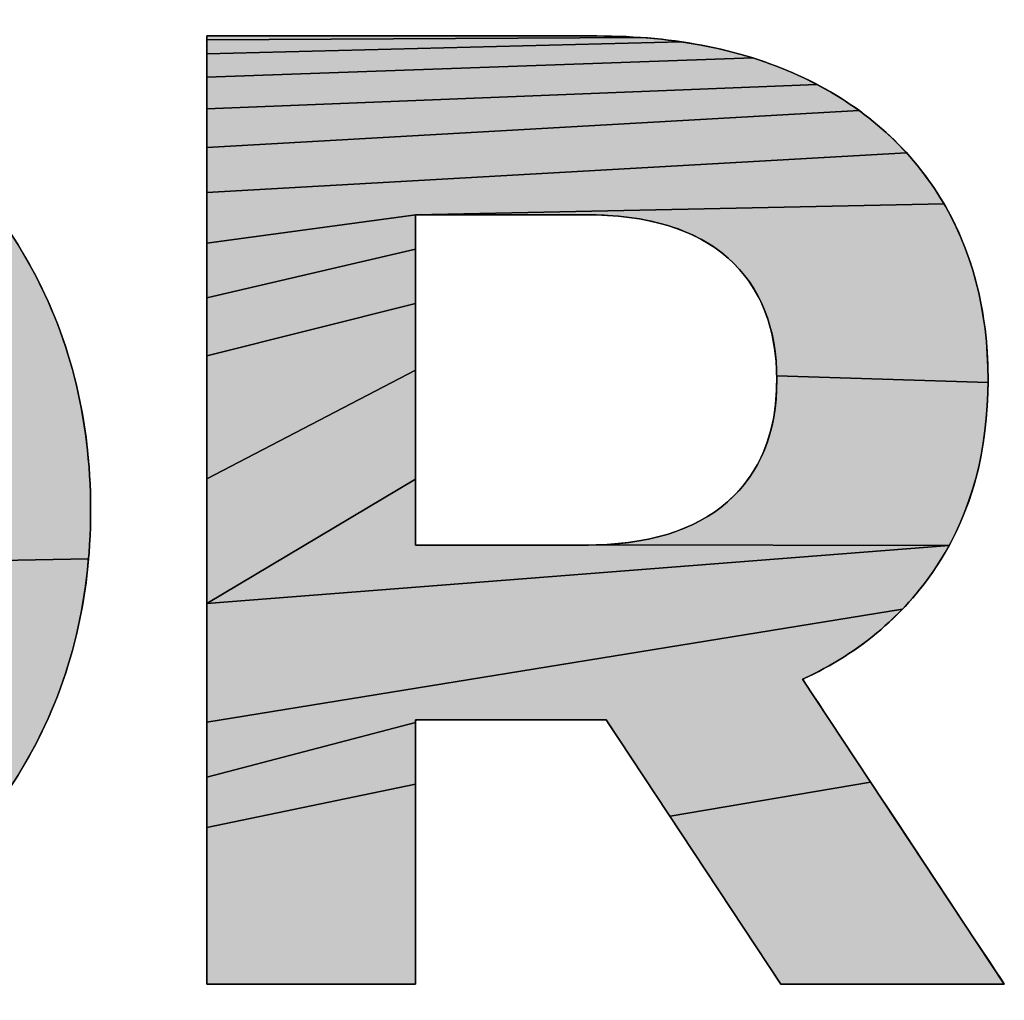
# Model space of a CAD drawing. Header units: millimetres. Extents: x 0 to 594, y 0 to 420.
# Tile 16 of 32: x 530.97 to 533.66, y 75.31 to 77.98. Entities that reach past the tile are written whole.
import ezdxf

# ---------------------------------------------------------------- set-up
doc = ezdxf.new("R2010")
doc.units = ezdxf.units.MM
doc.header["$LTSCALE"] = 32.67
doc.layers.add('00_TOPRB0400WD-FORMAT', color=7, linetype='CONTINUOUS')

# ---------------------------------------------------------------- blocks, each defined once
blk = doc.blocks.new('MXON2_BL1', base_point=(539.2174, 80.0821))
at = {"layer": '00_TOPRB0400WD-FORMAT', "linetype": 'Continuous'}
for points in [[(532.6127, 77.9367), (532.6676, 77.9337), (531.4812, 77.9273), (531.4812, 77.9361), (531.4814, 77.938), (531.489, 77.938), (531.5078, 77.938), (531.5367, 77.938), (531.5744, 77.938), (531.62, 77.938), (531.7305, 77.938), (531.8592, 77.938), (531.9977, 77.938), (532.137, 77.938), (532.2686, 77.938), (532.3837, 77.938), (532.4324, 77.938), (532.4736, 77.938), (532.5064, 77.938), (532.5296, 77.938), (532.5564, 77.938)], [(532.7212, 77.9289), (532.7735, 77.9223), (531.4812, 77.889), (531.4812, 77.9273), (532.6676, 77.9337)], [(532.9225, 77.8919), (532.9696, 77.8782), (531.4812, 77.8257), (531.4812, 77.889), (532.7735, 77.9223), (532.8245, 77.9139), (532.8742, 77.9038)], [(533.1029, 77.8265), (533.1445, 77.8059), (531.4812, 77.7398), (531.4812, 77.8257), (532.9696, 77.8782), (533.0153, 77.8628), (533.0597, 77.8455)], [(533.2228, 77.76), (533.2594, 77.7349), (531.4812, 77.6341), (531.4812, 77.7398), (533.1445, 77.8059), (533.1845, 77.7837)], [(533.3589, 77.6505), (533.3888, 77.6194), (531.4812, 77.5113), (531.4812, 77.6341), (533.2594, 77.7349), (533.2942, 77.7083), (533.3274, 77.6801)], [(533.4681, 77.5173), (533.4911, 77.4803), (532.051, 77.4509), (531.4812, 77.3738), (531.4812, 77.5113), (533.3888, 77.6194), (533.4169, 77.5869), (533.4433, 77.5528)], [(530.0492, 77.4406), (530.8949, 77.4719), (530.9307, 77.4224), (530.9645, 77.3709), (530.9961, 77.3173), (531.0253, 77.2622), (531.0516, 77.206), (531.0752, 77.1486), (531.096, 77.09), (531.114, 77.0302), (531.1292, 76.9692), (531.1417, 76.907), (531.1514, 76.8436), (531.1583, 76.7791), (531.1625, 76.7133), (531.1639, 76.6464), (531.1625, 76.5794), (531.1583, 76.5135), (530.5784, 76.502), (530.5831, 76.5422), (530.5863, 76.5833), (530.5879, 76.6251), (530.5879, 76.6676), (530.5863, 76.7094), (530.5831, 76.7504), (530.5784, 76.7905), (530.5721, 76.8299), (530.5642, 76.8684), (530.5548, 76.9062), (530.5437, 76.9431), (530.5311, 76.9792), (530.5169, 77.0145), (530.5012, 77.049), (530.4838, 77.0826), (530.4653, 77.1152), (530.4455, 77.1464), (530.4245, 77.1762), (530.4023, 77.2048), (530.3789, 77.232), (530.3543, 77.2579), (530.3285, 77.2825), (530.3015, 77.3058), (530.2733, 77.3278), (530.2439, 77.3485), (530.2134, 77.3679), (530.1819, 77.3857), (530.1497, 77.4019), (530.1169, 77.4165), (530.0834, 77.4293)], [(532.051, 77.4509), (533.4911, 77.4803), (533.5121, 77.4421), (533.5311, 77.4026), (533.5481, 77.3619), (533.5631, 77.32), (533.576, 77.2769), (533.5869, 77.2327), (533.5958, 77.1872), (533.6026, 77.1405), (533.6074, 77.0926), (533.6102, 77.0435), (533.6109, 76.9933), (533.035, 77.0119), (533.0332, 77.0505), (533.0291, 77.0875), (533.0226, 77.1228), (533.0138, 77.1565), (533.0027, 77.1884), (532.9893, 77.2187), (532.9736, 77.2474), (532.9556, 77.2743), (532.9352, 77.2996), (532.9125, 77.3232), (532.8876, 77.345), (532.8605, 77.3648), (532.8312, 77.3826), (532.7997, 77.3983), (532.766, 77.412), (532.7301, 77.4236), (532.692, 77.4332), (532.6517, 77.4407), (532.6093, 77.4461), (532.5646, 77.4495), (532.5178, 77.4509), (532.5025, 77.4509), (532.4906, 77.4509), (532.4741, 77.4509), (532.4538, 77.4509), (532.43, 77.4509), (532.3746, 77.4509), (532.3124, 77.4509), (532.248, 77.4509), (532.1858, 77.4509), (532.1304, 77.4509), (532.1067, 77.4509), (532.0863, 77.4509), (532.0698, 77.4509), (532.0579, 77.4509)], [(532.0495, 77.3939), (532.0495, 77.3572), (531.4812, 77.2245), (531.4812, 77.3738), (532.051, 77.4509), (532.0495, 77.4504), (532.0495, 77.4473), (532.0495, 77.4415), (532.0495, 77.4223)], [(532.0495, 77.2639), (532.0495, 77.2094), (531.4812, 77.0659), (531.4812, 77.2245), (532.0495, 77.3572), (532.0495, 77.3135)], [(532.0495, 77.1511), (532.0495, 77.0276), (531.4812, 76.7315), (531.4812, 77.0659), (532.0495, 77.2094)], [(532.0495, 76.7839), (532.0495, 76.73), (531.4812, 76.3918), (531.4812, 76.7315), (532.0495, 77.0276), (532.0495, 76.9023), (532.0495, 76.8417)], [(533.0345, 76.9724), (533.035, 77.0119), (533.6109, 76.9933), (533.6096, 76.9434), (533.6062, 76.8947), (533.6007, 76.8472), (533.5932, 76.801), (533.5837, 76.7561), (533.572, 76.7123), (533.5583, 76.6698), (533.5426, 76.6285), (533.5247, 76.5885), (533.5048, 76.5497), (532.5444, 76.5509), (532.5894, 76.5534), (532.6323, 76.558), (532.6731, 76.5646), (532.7118, 76.5732), (532.7485, 76.5839), (532.783, 76.5967), (532.8155, 76.6116), (532.8459, 76.6285), (532.8742, 76.6475), (532.9005, 76.6685), (532.9244, 76.6914), (532.9461, 76.7159), (532.9653, 76.7421), (532.9822, 76.77), (532.9968, 76.7995), (533.009, 76.8308), (533.0189, 76.8636), (533.0265, 76.8982), (533.0317, 76.9345)], [(532.5109, 76.5504), (532.5211, 76.5504), (532.5444, 76.5509), (533.5048, 76.5497), (531.4812, 76.3918), (532.0495, 76.73), (532.0495, 76.6811), (532.0495, 76.6384), (532.0495, 76.6028), (532.0495, 76.5756), (532.0495, 76.5578), (532.0495, 76.5528), (532.0495, 76.5505), (532.0516, 76.5504), (532.0593, 76.5504), (532.0719, 76.5504), (532.0889, 76.5504), (532.1099, 76.5504), (532.1341, 76.5504), (532.161, 76.5504), (532.2208, 76.5504), (532.2848, 76.5504), (532.3485, 76.5504), (532.4074, 76.5504), (532.4336, 76.5504), (532.4569, 76.5504), (532.4768, 76.5504), (532.4926, 76.5504), (532.5039, 76.5504), (532.51, 76.5504)], [(533.4064, 76.4078), (533.3775, 76.376), (531.4812, 76.068), (531.4812, 76.3918), (533.5048, 76.5497), (533.4829, 76.5121), (533.4591, 76.4758), (533.4336, 76.441)], [(530.5784, 76.502), (531.1583, 76.5135), (531.1514, 76.4489), (531.1417, 76.3855), (531.1292, 76.3233), (531.114, 76.2623), (531.096, 76.2025), (531.0752, 76.1439), (531.0516, 76.0864), (531.0253, 76.0302), (530.9961, 75.9752), (530.9645, 75.9216), (530.9307, 75.87), (530.8949, 75.8206), (530.857, 75.7732), (530.8171, 75.7279), (528.8411, 75.706), (528.8003, 75.7503), (528.7616, 75.7966), (529.83, 75.8195), (529.8682, 75.8207), (529.9057, 75.8236), (529.9426, 75.8282), (529.9788, 75.8344), (530.0143, 75.8423), (530.0492, 75.8519), (530.0834, 75.8631), (530.1169, 75.876), (530.1497, 75.8905), (530.1819, 75.9067), (530.2134, 75.9246), (530.2439, 75.944), (530.2733, 75.9647), (530.3015, 75.9867), (530.3285, 76.01), (530.3543, 76.0346), (530.3789, 76.0606), (530.4023, 76.0878), (530.4245, 76.1164), (530.4455, 76.1462), (530.4653, 76.1774), (530.4838, 76.2098), (530.5012, 76.2435), (530.5169, 76.278), (530.5311, 76.3132), (530.5437, 76.3494), (530.5548, 76.3863), (530.5642, 76.4241), (530.5721, 76.4626)], [(532.0509, 76.0741), (532.0495, 76.0674), (531.4812, 75.9186), (531.4812, 76.068), (533.3775, 76.376), (533.347, 76.3458), (533.3149, 76.3171), (533.281, 76.2899), (533.2455, 76.2642), (533.2083, 76.2401), (533.1695, 76.2174), (533.129, 76.1963), (533.1081, 76.1863), (533.1074, 76.1814), (533.1156, 76.1692), (533.1291, 76.1488), (533.1473, 76.1212), (533.1698, 76.0872), (533.2253, 76.0035), (533.2908, 75.9046), (532.7438, 75.8116), (532.6857, 75.8995), (532.6355, 75.9753), (532.5971, 76.0333), (532.5836, 76.0537), (532.5745, 76.0674), (532.5704, 76.0737), (532.5701, 76.0741), (532.5691, 76.0741), (532.5672, 76.0741), (532.5647, 76.0741), (532.5616, 76.0741), (532.5583, 76.0741), (532.5548, 76.0741), (532.5516, 76.0741), (532.5487, 76.0741), (532.5463, 76.0741), (532.5448, 76.0741), (532.5442, 76.0741), (532.5334, 76.0741), (532.5036, 76.0741), (532.4589, 76.0741), (532.4033, 76.0741), (532.341, 76.0741), (532.2759, 76.0741), (532.212, 76.0741), (532.1536, 76.0741), (532.1046, 76.0741), (532.069, 76.0741)], [(532.0495, 75.9753), (532.0495, 75.8995), (531.4812, 75.7812), (531.4812, 75.9186), (532.0495, 76.0674), (532.0495, 76.0333)], [(532.0495, 75.8116), (532.0495, 75.7177), (532.0495, 75.6235), (532.0495, 75.535), (532.0495, 75.4581), (532.0495, 75.3987), (532.0495, 75.3626), (532.0495, 75.3552), (532.0484, 75.3544), (532.0293, 75.3544), (531.9897, 75.3544), (531.9343, 75.3544), (531.8678, 75.3544), (531.7948, 75.3544), (531.72, 75.3544), (531.648, 75.3544), (531.5834, 75.3544), (531.531, 75.3544), (531.4955, 75.3544), (531.4813, 75.3544), (531.4812, 75.3563), (531.4812, 75.3652), (531.4812, 75.4034), (531.4812, 75.4668), (531.4812, 75.5526), (531.4812, 75.6583), (531.4812, 75.7812), (532.0495, 75.8995)], [(533.2908, 75.9046), (533.362, 75.7971), (533.4344, 75.6879), (533.5033, 75.5838), (533.5644, 75.4916), (533.6131, 75.4182), (533.6313, 75.3906), (533.6448, 75.3702), (533.653, 75.3579), (533.6552, 75.3544), (533.64, 75.3544), (533.6019, 75.3544), (533.5457, 75.3544), (533.4766, 75.3544), (533.3994, 75.3544), (533.3192, 75.3544), (533.2409, 75.3544), (533.1696, 75.3544), (533.1103, 75.3544), (533.0678, 75.3544), (533.0473, 75.3544), (533.0457, 75.3552), (533.0408, 75.3626), (533.031, 75.3774), (533.0169, 75.3987), (532.9776, 75.4581), (532.9267, 75.535), (532.8682, 75.6235), (532.8059, 75.7177), (532.7438, 75.8116)]]:
    blk.add_hatch(color=2, dxfattribs=at).paths.add_polyline_path(points)
at = {"layer": '00_TOPRB0400WD-FORMAT', "color": 2, "linetype": 'Continuous'}
for points in [[(532.6127, 77.9367), (532.6676, 77.9337), (531.4812, 77.9273), (531.4812, 77.9361), (531.4814, 77.938), (531.489, 77.938), (531.5078, 77.938), (531.5367, 77.938), (531.5744, 77.938), (531.62, 77.938), (531.7305, 77.938), (531.8592, 77.938), (531.9977, 77.938), (532.137, 77.938), (532.2686, 77.938), (532.3837, 77.938), (532.4324, 77.938), (532.4736, 77.938), (532.5064, 77.938), (532.5296, 77.938), (532.5564, 77.938), (532.6127, 77.9367)], [(532.7212, 77.9289), (532.7735, 77.9223), (531.4812, 77.889), (531.4812, 77.9273), (532.6676, 77.9337), (532.7212, 77.9289)], [(532.9225, 77.8919), (532.9696, 77.8782), (531.4812, 77.8257), (531.4812, 77.889), (532.7735, 77.9223), (532.8245, 77.9139), (532.8742, 77.9038), (532.9225, 77.8919)], [(533.1029, 77.8265), (533.1445, 77.8059), (531.4812, 77.7398), (531.4812, 77.8257), (532.9696, 77.8782), (533.0153, 77.8628), (533.0597, 77.8455), (533.1029, 77.8265)], [(533.2228, 77.76), (533.2594, 77.7349), (531.4812, 77.6341), (531.4812, 77.7398), (533.1445, 77.8059), (533.1845, 77.7837), (533.2228, 77.76)], [(533.3589, 77.6505), (533.3888, 77.6194), (531.4812, 77.5113), (531.4812, 77.6341), (533.2594, 77.7349), (533.2942, 77.7083), (533.3274, 77.6801), (533.3589, 77.6505)], [(533.4681, 77.5173), (533.4911, 77.4803), (532.051, 77.4509), (531.4812, 77.3738), (531.4812, 77.5113), (533.3888, 77.6194), (533.4169, 77.5869), (533.4433, 77.5528), (533.4681, 77.5173)], [(530.9645, 77.3709), (530.9961, 77.3173), (531.0253, 77.2622), (531.0516, 77.206), (531.0752, 77.1486), (531.096, 77.09), (531.114, 77.0302), (531.1292, 76.9692), (531.1417, 76.907), (531.1514, 76.8436), (531.1583, 76.7791), (531.1625, 76.7133), (531.1639, 76.6464), (531.1625, 76.5794), (531.1583, 76.5135), (530.5784, 76.502)], [(532.051, 77.4509), (533.4911, 77.4803), (533.5121, 77.4421), (533.5311, 77.4026), (533.5481, 77.3619), (533.5631, 77.32), (533.576, 77.2769), (533.5869, 77.2327), (533.5958, 77.1872), (533.6026, 77.1405), (533.6074, 77.0926), (533.6102, 77.0435), (533.6109, 76.9933), (533.035, 77.0119), (533.0332, 77.0505), (533.0291, 77.0875), (533.0226, 77.1228), (533.0138, 77.1565), (533.0027, 77.1884), (532.9893, 77.2187), (532.9736, 77.2474), (532.9556, 77.2743), (532.9352, 77.2996), (532.9125, 77.3232), (532.8876, 77.345), (532.8605, 77.3648), (532.8312, 77.3826), (532.7997, 77.3983), (532.766, 77.412), (532.7301, 77.4236), (532.692, 77.4332), (532.6517, 77.4407), (532.6093, 77.4461), (532.5646, 77.4495), (532.5178, 77.4509), (532.5025, 77.4509), (532.4906, 77.4509), (532.4741, 77.4509), (532.4538, 77.4509), (532.43, 77.4509), (532.3746, 77.4509), (532.3124, 77.4509), (532.248, 77.4509), (532.1858, 77.4509), (532.1304, 77.4509), (532.1067, 77.4509), (532.0863, 77.4509), (532.0698, 77.4509), (532.0579, 77.4509), (532.051, 77.4509)], [(532.0495, 77.3939), (532.0495, 77.3572), (531.4812, 77.2245), (531.4812, 77.3738), (532.051, 77.4509), (532.0495, 77.4504), (532.0495, 77.4473), (532.0495, 77.4415), (532.0495, 77.4223), (532.0495, 77.3939)], [(532.0495, 77.2639), (532.0495, 77.2094), (531.4812, 77.0659), (531.4812, 77.2245), (532.0495, 77.3572), (532.0495, 77.3135), (532.0495, 77.2639)], [(532.0495, 77.1511), (532.0495, 77.0276), (531.4812, 76.7315), (531.4812, 77.0659), (532.0495, 77.2094), (532.0495, 77.1511)], [(532.0495, 76.7839), (532.0495, 76.73), (531.4812, 76.3918), (531.4812, 76.7315), (532.0495, 77.0276), (532.0495, 76.9023), (532.0495, 76.8417), (532.0495, 76.7839)], [(533.0345, 76.9724), (533.035, 77.0119), (533.6109, 76.9933), (533.6096, 76.9434), (533.6062, 76.8947), (533.6007, 76.8472), (533.5932, 76.801), (533.5837, 76.7561), (533.572, 76.7123), (533.5583, 76.6698), (533.5426, 76.6285), (533.5247, 76.5885), (533.5048, 76.5497), (532.5444, 76.5509), (532.5894, 76.5534), (532.6323, 76.558), (532.6731, 76.5646), (532.7118, 76.5732), (532.7485, 76.5839), (532.783, 76.5967), (532.8155, 76.6116), (532.8459, 76.6285), (532.8742, 76.6475), (532.9005, 76.6685), (532.9244, 76.6914), (532.9461, 76.7159), (532.9653, 76.7421), (532.9822, 76.77), (532.9968, 76.7995), (533.009, 76.8308), (533.0189, 76.8636), (533.0265, 76.8982), (533.0317, 76.9345), (533.0345, 76.9724)], [(532.5109, 76.5504), (532.5211, 76.5504), (532.5444, 76.5509), (533.5048, 76.5497), (531.4812, 76.3918), (532.0495, 76.73), (532.0495, 76.6811), (532.0495, 76.6384), (532.0495, 76.6028), (532.0495, 76.5756), (532.0495, 76.5578), (532.0495, 76.5528), (532.0495, 76.5505), (532.0516, 76.5504), (532.0593, 76.5504), (532.0719, 76.5504), (532.0889, 76.5504), (532.1099, 76.5504), (532.1341, 76.5504), (532.161, 76.5504), (532.2208, 76.5504), (532.2848, 76.5504), (532.3485, 76.5504), (532.4074, 76.5504), (532.4336, 76.5504), (532.4569, 76.5504), (532.4768, 76.5504), (532.4926, 76.5504), (532.5039, 76.5504), (532.51, 76.5504), (532.5109, 76.5504)], [(533.4064, 76.4078), (533.3775, 76.376), (531.4812, 76.068), (531.4812, 76.3918), (533.5048, 76.5497), (533.4829, 76.5121), (533.4591, 76.4758), (533.4336, 76.441), (533.4064, 76.4078)], [(530.5784, 76.502), (531.1583, 76.5135), (531.1514, 76.4489), (531.1417, 76.3855), (531.1292, 76.3233), (531.114, 76.2623), (531.096, 76.2025), (531.0752, 76.1439), (531.0516, 76.0864), (531.0253, 76.0302), (530.9961, 75.9752), (530.9645, 75.9216)], [(532.0509, 76.0741), (532.0495, 76.0674), (531.4812, 75.9186), (531.4812, 76.068), (533.3775, 76.376), (533.347, 76.3458), (533.3149, 76.3171), (533.281, 76.2899), (533.2455, 76.2642), (533.2083, 76.2401), (533.1695, 76.2174), (533.129, 76.1963), (533.1081, 76.1863), (533.1074, 76.1814), (533.1156, 76.1692), (533.1291, 76.1488), (533.1473, 76.1212), (533.1698, 76.0872), (533.2253, 76.0035), (533.2908, 75.9046), (532.7438, 75.8116), (532.6857, 75.8995), (532.6355, 75.9753), (532.5971, 76.0333), (532.5836, 76.0537), (532.5745, 76.0674), (532.5704, 76.0737), (532.5701, 76.0741), (532.5691, 76.0741), (532.5672, 76.0741), (532.5647, 76.0741), (532.5616, 76.0741), (532.5583, 76.0741), (532.5548, 76.0741), (532.5516, 76.0741), (532.5487, 76.0741), (532.5463, 76.0741), (532.5448, 76.0741), (532.5442, 76.0741), (532.5334, 76.0741), (532.5036, 76.0741), (532.4589, 76.0741), (532.4033, 76.0741), (532.341, 76.0741), (532.2759, 76.0741), (532.212, 76.0741), (532.1536, 76.0741), (532.1046, 76.0741), (532.069, 76.0741), (532.0509, 76.0741)], [(532.0495, 75.9753), (532.0495, 75.8995), (531.4812, 75.7812), (531.4812, 75.9186), (532.0495, 76.0674), (532.0495, 76.0333), (532.0495, 75.9753)], [(532.0495, 75.8116), (532.0495, 75.7177), (532.0495, 75.6235), (532.0495, 75.535), (532.0495, 75.4581), (532.0495, 75.3987), (532.0495, 75.3626), (532.0495, 75.3552), (532.0484, 75.3544), (532.0293, 75.3544), (531.9897, 75.3544), (531.9343, 75.3544), (531.8678, 75.3544), (531.7948, 75.3544), (531.72, 75.3544), (531.648, 75.3544), (531.5834, 75.3544), (531.531, 75.3544), (531.4955, 75.3544), (531.4813, 75.3544), (531.4812, 75.3563), (531.4812, 75.3652), (531.4812, 75.4034), (531.4812, 75.4668), (531.4812, 75.5526), (531.4812, 75.6583), (531.4812, 75.7812), (532.0495, 75.8995), (532.0495, 75.8116)], [(533.2908, 75.9046), (533.362, 75.7971), (533.4344, 75.6879), (533.5033, 75.5838), (533.5644, 75.4916), (533.6131, 75.4182), (533.6313, 75.3906), (533.6448, 75.3702), (533.653, 75.3579), (533.6552, 75.3544), (533.64, 75.3544), (533.6019, 75.3544), (533.5457, 75.3544), (533.4766, 75.3544), (533.3994, 75.3544), (533.3192, 75.3544), (533.2409, 75.3544), (533.1696, 75.3544), (533.1103, 75.3544), (533.0678, 75.3544), (533.0473, 75.3544), (533.0457, 75.3552), (533.0408, 75.3626), (533.031, 75.3774), (533.0169, 75.3987), (532.9776, 75.4581), (532.9267, 75.535), (532.8682, 75.6235), (532.8059, 75.7177), (532.7438, 75.8116), (533.2908, 75.9046)]]:
    blk.add_lwpolyline(points, dxfattribs=at)
at = {"layer": '00_TOPRB0400WD-FORMAT', "color": 7, "linetype": 'Continuous'}
for points, knots in [([(529.1301, 75.4837), (528.9258, 75.5994), (528.766, 75.7586), (528.6503, 75.9616), (528.5346, 76.1646), (528.4767, 76.3928), (528.4767, 76.6464), (528.4767, 76.8997), (528.5346, 77.1278), (528.6503, 77.3309), (528.766, 77.5339), (528.9258, 77.6934), (529.1301, 77.8088), (529.3342, 77.9245), (529.5643, 77.9824), (529.8203, 77.9824), (530.0739, 77.9824), (530.3026, 77.9245), (530.507, 77.8088), (530.7111, 77.6934), (530.8716, 77.5339), (530.9884, 77.3309), (531.1055, 77.1278), (531.1639, 76.8997), (531.1639, 76.6464), (531.1639, 76.3928), (531.1055, 76.1646), (530.9884, 75.9616), (530.8716, 75.7586), (530.7111, 75.5994), (530.507, 75.4837), (530.3026, 75.368), (530.0739, 75.3101), (529.8203, 75.3101), (529.5643, 75.3101), (529.3342, 75.368), (529.1301, 75.4837)], [0, 0, 0, 0, 1, 1, 1, 2, 2, 2, 3, 3, 3, 4, 4, 4, 5, 5, 5, 6, 6, 6, 7, 7, 7, 8, 8, 8, 9, 9, 9, 10, 10, 10, 11, 11, 11, 12, 12, 12, 12]), ([(529.1301, 75.4837), (529.3342, 75.368), (529.5643, 75.3101), (529.8203, 75.3101), (530.0739, 75.3101), (530.3026, 75.368), (530.507, 75.4837), (530.7111, 75.5994), (530.8716, 75.7586), (530.9884, 75.9616), (531.1055, 76.1646), (531.1639, 76.3928), (531.1639, 76.6464), (531.1639, 76.8997), (531.1055, 77.1278), (530.9884, 77.3309), (530.8716, 77.5339), (530.7111, 77.6934), (530.507, 77.8088), (530.3026, 77.9245), (530.0739, 77.9824), (529.8203, 77.9824), (529.5643, 77.9824), (529.3342, 77.9245), (529.1301, 77.8088), (528.9258, 77.6934), (528.766, 77.5339), (528.6503, 77.3309), (528.5346, 77.1278), (528.4767, 76.8997), (528.4767, 76.6464), (528.4767, 76.3928), (528.5346, 76.1646), (528.6503, 75.9616), (528.766, 75.7586), (528.9258, 75.5994), (529.1301, 75.4837)], [0, 0, 0, 0, 1, 1, 1, 2, 2, 2, 3, 3, 3, 4, 4, 4, 5, 5, 5, 6, 6, 6, 7, 7, 7, 8, 8, 8, 9, 9, 9, 10, 10, 10, 11, 11, 11, 12, 12, 12, 12]), ([(532.5442, 76.0741), (532.5442, 76.0741), (532.0495, 76.0741), (532.0495, 76.0741), (532.0495, 76.0741), (532.0495, 75.3544), (532.0495, 75.3544), (532.0495, 75.3544), (531.4812, 75.3544), (531.4812, 75.3544), (531.4812, 75.3544), (531.4812, 77.938), (531.4812, 77.938), (531.4812, 77.938), (532.5442, 77.938), (532.5442, 77.938), (532.7607, 77.938), (532.9489, 77.8999), (533.1089, 77.8237), (533.269, 77.7474), (533.3925, 77.639), (533.4798, 77.499), (533.5671, 77.3587), (533.6109, 77.1924), (533.6109, 77.0005), (533.6109, 76.8086), (533.5666, 76.6431), (533.4779, 76.5042), (533.3895, 76.3652), (533.2652, 76.2587), (533.1051, 76.1849), (533.1051, 76.1849), (533.6553, 75.3544), (533.6553, 75.3544), (533.6553, 75.3544), (533.0462, 75.3544), (533.0462, 75.3544), (533.0462, 75.3544), (532.5701, 76.0741), (532.5701, 76.0741), (532.5701, 76.0741), (532.5442, 76.0741), (532.5442, 76.0741)], [0, 0, 0, 0, 1, 1, 1, 2, 2, 2, 3, 3, 3, 4, 4, 4, 5, 5, 5, 6, 6, 6, 7, 7, 7, 8, 8, 8, 9, 9, 9, 10, 10, 10, 11, 11, 11, 12, 12, 12, 13, 13, 13, 14, 14, 14, 14]), ([(532.5442, 76.0741), (532.5442, 76.0741), (532.5701, 76.0741), (532.5701, 76.0741), (532.5701, 76.0741), (533.0462, 75.3544), (533.0462, 75.3544), (533.0462, 75.3544), (533.6553, 75.3544), (533.6553, 75.3544), (533.6553, 75.3544), (533.1051, 76.1849), (533.1051, 76.1849), (533.2652, 76.2587), (533.3895, 76.3652), (533.4779, 76.5042), (533.5666, 76.6431), (533.6109, 76.8086), (533.6109, 77.0005), (533.6109, 77.1924), (533.5671, 77.3587), (533.4798, 77.499), (533.3925, 77.639), (533.269, 77.7474), (533.1089, 77.8237), (532.9489, 77.8999), (532.7607, 77.938), (532.5442, 77.938), (532.5442, 77.938), (531.4812, 77.938), (531.4812, 77.938), (531.4812, 77.938), (531.4812, 75.3544), (531.4812, 75.3544), (531.4812, 75.3544), (532.0495, 75.3544), (532.0495, 75.3544), (532.0495, 75.3544), (532.0495, 76.0741), (532.0495, 76.0741), (532.0495, 76.0741), (532.5442, 76.0741), (532.5442, 76.0741)], [0, 0, 0, 0, 1, 1, 1, 2, 2, 2, 3, 3, 3, 4, 4, 4, 5, 5, 5, 6, 6, 6, 7, 7, 7, 8, 8, 8, 9, 9, 9, 10, 10, 10, 11, 11, 11, 12, 12, 12, 13, 13, 13, 14, 14, 14, 14]), ([(532.9005, 76.6685), (532.9902, 76.7472), (533.0351, 76.8578), (533.0351, 77.0005), (533.0351, 77.1432), (532.9908, 77.2541), (532.9021, 77.3327), (532.8137, 77.4114), (532.6831, 77.4509), (532.5109, 77.4509), (532.5109, 77.4509), (532.0495, 77.4509), (532.0495, 77.4509), (532.0495, 77.4509), (532.0495, 76.5504), (532.0495, 76.5504), (532.0495, 76.5504), (532.5109, 76.5504), (532.5109, 76.5504), (532.6807, 76.5504), (532.8105, 76.5896), (532.9005, 76.6685)], [0, 0, 0, 0, 1, 1, 1, 2, 2, 2, 3, 3, 3, 4, 4, 4, 5, 5, 5, 6, 6, 6, 7, 7, 7, 7]), ([(532.9005, 76.6685), (532.8105, 76.5896), (532.6807, 76.5504), (532.5109, 76.5504), (532.5109, 76.5504), (532.0495, 76.5504), (532.0495, 76.5504), (532.0495, 76.5504), (532.0495, 77.4509), (532.0495, 77.4509), (532.0495, 77.4509), (532.5109, 77.4509), (532.5109, 77.4509), (532.6831, 77.4509), (532.8137, 77.4114), (532.9021, 77.3327), (532.9908, 77.2541), (533.0351, 77.1432), (533.0351, 77.0005), (533.0351, 76.8578), (532.9902, 76.7472), (532.9005, 76.6685)], [0, 0, 0, 0, 1, 1, 1, 2, 2, 2, 3, 3, 3, 4, 4, 4, 5, 5, 5, 6, 6, 6, 7, 7, 7, 7])]:
    blk.add_open_spline(points, degree=3, knots=knots, dxfattribs=at)

msp = doc.modelspace()

# ---------------------------------------------------------------- block references
at = {"layer": '00_TOPRB0400WD-FORMAT', "color": 2, "linetype": 'Continuous'}
msp.add_blockref('MXON2_BL1', (539.217377, 80.082104), dxfattribs=at)

doc.saveas('drawing.dxf')
